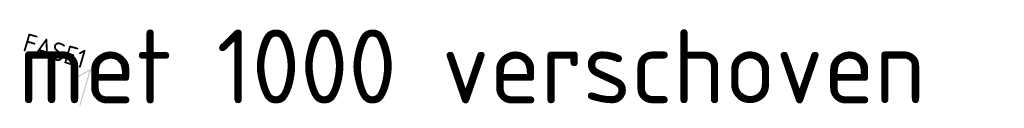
# Model space of a CAD drawing. Header units: metres. Extents: x 73551 to 77648, y 445066 to 446904.
# Tile 2 of 20: x 73967 to 74101, y 445337 to 445348. Entities that reach past the tile are written whole.
import ezdxf
from ezdxf.enums import TextEntityAlignment as Align

# ---------------------------------------------------------------- set-up
doc = ezdxf.new("R2010")
doc.units = ezdxf.units.M
doc.linetypes.add('ZZ-FASEGRENS-SO', pattern=[4, 2, -2])
doc.layers.add('X-XX-AL-GRENS_FASE-G', color=7, linetype='ZZ-FASEGRENS-SO', lineweight=35)
doc.layers.add('X-XX-AL-T18-1000', color=10, linetype='Continuous', lineweight=18)
doc.styles.add('NLCS-ISO', font='NLCS-ISO.ttf')
doc.styles.add('NLCS-ISO-M1000-T18', font='NLCS-ISO.ttf', dxfattribs={"height": 1.8})

msp = doc.modelspace()

# ---------------------------------------------------------------- hatches: boundary and pattern name
at = {"layer": 'X-XX-AL-GRENS_FASE-G'}
h = msp.add_hatch(color=256, dxfattribs=at)
h.dxf.hatch_style = 1
h.paths.add_polyline_path([(73976.874, 445341.772), (73974.936, 445340.713), (73975.02, 445340.559), (73976.696, 445341.475), (73975.348, 445336.88), (73975.516, 445336.831), (73976.864, 445341.426), (73977.78, 445339.75), (73977.933, 445339.833)])

# ---------------------------------------------------------------- texts
at = {"layer": 'X-XX-AL-GRENS_FASE-G', "style": 'NLCS-ISO'}
msp.add_attdef('FASE1', text='A', height=2.5, rotation=343.64745, dxfattribs=at).set_placement((73972.404, 445345.435), align=Align.TOP_CENTER)
at = {"layer": 'X-XX-AL-T18-1000', "insert": (73967.118, 445347.108), "char_height": 10, "attachment_point": 1, "style": 'NLCS-ISO-M1000-T18'}
msp.add_mtext_dynamic_manual_height_columns('met 1000 verschoven', width=144.81077, gutter_width=1.8, heights=[0], dxfattribs=at)

doc.saveas('drawing.dxf')
